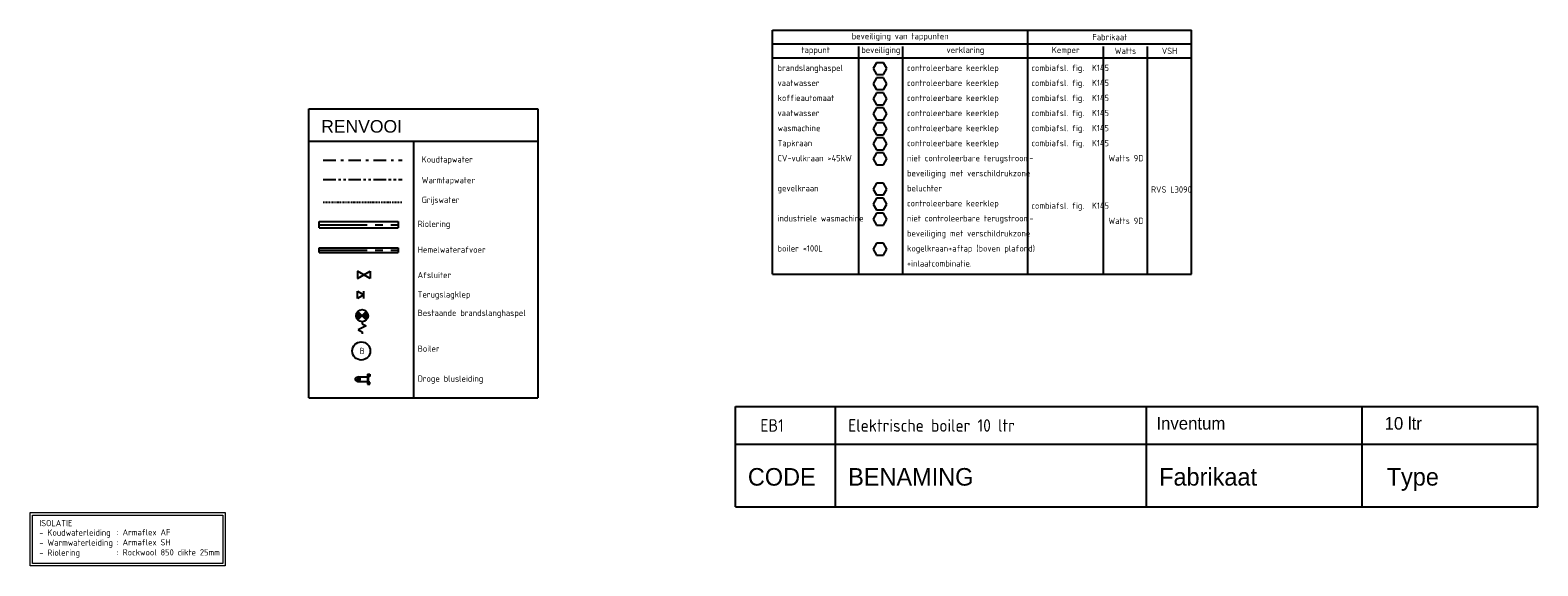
# Model space of a CAD drawing. Header units: millimetres. Extents: x -64206 to 10882, y -2915 to 43929.
# Tile 6 of 6: x -19178 to 10882, y 3512 to 14195. Entities that reach past the tile are written whole.
import ezdxf
from ezdxf.enums import TextEntityAlignment as Align

# ---------------------------------------------------------------- set-up
doc = ezdxf.new("R2010")
doc.units = ezdxf.units.MM
doc.header["$LTSCALE"] = 50
for name, pattern in [('2322109', [10, 5, -2, 1, -2]), ('2322110', [10, 5, -1, 1, -1, 1, -1]), ('CENTER2', [28.575, 19.05, -3.175, 3.175, -3.175]), ('KOUDWATERTAP', [1.1, 0.5, -0.25, 0.1, -0.25])]:
    doc.linetypes.add(name, pattern=pattern)
for name, color, linetype in [('Bestaande grijswater', 102, 'KOUDWATERTAP'), ('BESTEKCODES', 2, 'Continuous'), ('SANCODE$0$sancode', 2, 'Continuous'), ('WL521---_D', 112, 'Continuous'), ('WL521---_HARTLIJN', 7, 'Continuous'), ('WL524---_D', 192, 'Continuous'), ('WL524---_HARTLIJN', 7, 'Continuous'), ('WL531---', 132, 'Continuous'), ('WL532---', 12, 'Continuous'), ('WL532---_DBL', 220, 'Continuous'), ('WL561---', 10, 'Continuous'), ('WM524---', 2, 'Continuous'), ('WM531---', 2, 'Continuous'), ('WM570---_TOEVOER', 2, 'Continuous')]:
    doc.layers.add(name, color=color, linetype=linetype)
doc.styles.add('arial', font='ARIAL.TTF', dxfattribs={"height": 5})
doc.styles.add('BURO-018', font='ISO96.shx', dxfattribs={"height": 90})
doc.styles.add('BURO-025', font='ISO96.shx', dxfattribs={"height": 125})
doc.styles.add('SANCODE$0$BURO-025', font='BUROFONT.shx', dxfattribs={"height": 125})
doc.styles.add('SANCODE$0$BURO-035', font='BUROFONT.shx', dxfattribs={"height": 175})
doc.styles.get("Standard").update_dxf_attribs({"font": 'ARIAL.TTF'})

# ---------------------------------------------------------------- blocks, each defined once
blk = doc.blocks.new('3048311')
at = {"color": 0, "linetype": 'Continuous'}
for p, q in [((-2.5, 1.5), (0, 0)), ((-2.5, -1.5), (-2.5, 1.5)), ((0, 0), (-2.5, -1.5)), ((0, -1.5), (0, 1.5))]:
    blk.add_line(p, q, dxfattribs=at)
at = {"color": 0, "linetype": 'Continuous', "style": 'BURO-018', "flags": 1}
blk.add_attdef('CV_MATCODE', (0, 0), '', height=1.8, dxfattribs=at)
blk = doc.blocks.new('*U28')
at = {"color": 0, "ltscale": 10}
for p, q in [((0, 62), (1572, 62)), ((0, -62), (0, 62)), ((1572, 62), (1572, -62)), ((0, -62), (1572, -62))]:
    blk.add_line(p, q, dxfattribs=at)
at = {"layer": 'WL524---_HARTLIJN', "linetype": 'CENTER2'}
blk.add_line((0, 0), (1572, 0), dxfattribs=at)
at = {"layer": 'WL524---_D', "color": 1, "style": 'BURO-018'}
blk.add_attdef('POSNR', text='', height=90, dxfattribs=at).set_placement((0, 0), align=Align.MIDDLE)
blk = doc.blocks.new('3048301')
at = {"color": 0, "linetype": 'Continuous'}
for p, q in [((-2.5, 1.5), (2.5, -1.5)), ((-2.5, -1.5), (-2.5, 1.5)), ((2.5, 1.5), (-2.5, -1.5)), ((2.5, -1.5), (2.5, 1.5))]:
    blk.add_line(p, q, dxfattribs=at)
at = {"color": 0, "linetype": 'Continuous', "style": 'BURO-018', "flags": 1}
blk.add_attdef('CV_MATCODE', (0, 0), '', height=1.8, dxfattribs=at)
blk = doc.blocks.new('*U29')
at = {"color": 0, "ltscale": 10}
for p, q in [((0, 45), (1572, 45)), ((0, -45), (0, 45)), ((1572, 45), (1572, -45)), ((0, -45), (1572, -45))]:
    blk.add_line(p, q, dxfattribs=at)
at = {"layer": 'WL521---_HARTLIJN', "linetype": 'CENTER2'}
blk.add_line((0, 0), (1572, 0), dxfattribs=at)
at = {"layer": 'WL521---_D', "color": 1, "style": 'BURO-018'}
blk.add_attdef('POSNR', text='', height=90, dxfattribs=at).set_placement((0, 0), align=Align.MIDDLE)
blk = doc.blocks.new('23222206')
at = {"color": 0, "linetype": 'Continuous'}
for p, q in [((-1.06, -1.06), (1.06, 1.06)), ((-1.06, 1.06), (1.06, -1.06)), ((1.5, 0), (2, 0)), ((2, 0), (2.5, 1)), ((2.5, 1), (3.5, -1)), ((3.5, -1), (4, 0)), ((4, 0), (4.5, 0))]:
    blk.add_line(p, q, dxfattribs=at)
at = {"color": 0, "linetype": 'Continuous', "const_width": 1.5}
for points in [[(0.53, 0.53, 0.414214), (-0.53, 0.53, 1)], [(0.53, -0.53, -0.414214), (-0.53, -0.53, -1)]]:
    blk.add_lwpolyline(points, format="xyb", dxfattribs=at)
at = {"color": 0, "linetype": 'Continuous'}
blk.add_circle((0, 0), 1.5, dxfattribs=at)
at = {"color": 0, "linetype": 'Continuous', "style": 'BURO-018', "flags": 1}
blk.add_attdef('CV_MATCODE', (0, 0), '', height=1.8, dxfattribs=at)
blk = doc.blocks.new('BOILER')
for p, q in [((0.354, 0.354), (0.354, 0.354, 1)), ((-0.354, -0.354), (-0.354, -0.354, 1))]:
    blk.add_line(p, q)
for centre in [(0, 0), (0, 0, 1)]:
    blk.add_circle(centre, 0.5)
at = {"color": 0, "linetype": 'Continuous', "style": 'BURO-018', "flags": 1}
blk.add_attdef('CV_MATCODE', (0, 0), '', height=1.8, dxfattribs=at)
blk = doc.blocks.new('EA-beveiliging')
at = {"color": 3, "linetype": 'Continuous'}
for p, q in [((-1.37, 2.37), (-2.74, 0)), ((1.37, 2.37), (-1.37, 2.37)), ((2.74, 0), (1.37, 2.37)), ((-2.74, 0), (-1.37, -2.37)), ((-1.37, -2.37), (1.37, -2.37)), ((1.37, -2.37), (2.74, 0))]:
    blk.add_line(p, q, dxfattribs=at)
at = {"color": 0, "flags": 2}
blk.add_attdef('EA', text='', height=2.5, dxfattribs=at).set_placement((0, 0), align=Align.MIDDLE)
blk = doc.blocks.new('CA-beveiliging')
at = {"color": 3, "linetype": 'Continuous'}
for p, q in [((-1.37, 2.37), (-2.74, 0)), ((1.37, 2.37), (-1.37, 2.37)), ((2.74, 0), (1.37, 2.37)), ((-2.74, 0), (-1.37, -2.37)), ((-1.37, -2.37), (1.37, -2.37)), ((1.37, -2.37), (2.74, 0))]:
    blk.add_line(p, q, dxfattribs=at)
at = {"color": 0, "flags": 2}
blk.add_attdef('CA', text='', height=2.5, dxfattribs=at).set_placement((0, 0), align=Align.MIDDLE)
blk = doc.blocks.new('DA-beveiliging')
at = {"color": 3, "linetype": 'Continuous'}
for p, q in [((-1.37, 2.37), (-2.74, 0)), ((1.37, 2.37), (-1.37, 2.37)), ((2.74, 0), (1.37, 2.37)), ((-2.74, 0), (-1.37, -2.37)), ((-1.37, -2.37), (1.37, -2.37)), ((1.37, -2.37), (2.74, 0))]:
    blk.add_line(p, q, dxfattribs=at)
at = {"color": 0, "flags": 2}
blk.add_attdef('DA', text='', height=2.5, dxfattribs=at).set_placement((0, 0), align=Align.MIDDLE)

msp = doc.modelspace()

# ---------------------------------------------------------------- linework, layer by layer
at = {"color": 3}
for p, q in [((-13619, 6865), (-13619, 12629)), ((-13619, 12629), (-9059, 12629)), ((-9059, 12629), (-9059, 6865)), ((-13619, 11984), (-9059, 11984)), ((-11532, 11984), (-11532, 6865)), ((-13619, 6865), (-9059, 6865))]:
    msp.add_line(p, q, dxfattribs=at)
at = {"layer": 'Bestaande grijswater', "linetype": 'KOUDWATERTAP'}
msp.add_line((-13333, 10766), (-11761, 10766), dxfattribs=at)
at = {"layer": 'SANCODE$0$sancode'}
msp.add_line((-5118, 6687), (10882, 6687), dxfattribs=at)
at = {"layer": 'SANCODE$0$sancode', "color": 4}
for p, q in [((-5118, 4687), (-5118, 6687)), ((7382, 5937), (7382, 6687)), ((10882, 5937), (10882, 6687)), ((-5118, 5937), (10882, 5937)), ((7382, 4687), (7382, 5937)), ((10882, 4687), (10882, 5937)), ((-5118, 4687), (10882, 4687))]:
    msp.add_line(p, q, dxfattribs=at)
at = {"layer": 'SANCODE$0$sancode', "color": 1}
for p, q in [((-3118, 5937), (-3118, 6687)), ((3082, 4687), (3082, 6687)), ((-3118, 4687), (-3118, 5937))]:
    msp.add_line(p, q, dxfattribs=at)
at = {"layer": 'WL531---', "linetype": '2322109'}
msp.add_line((-13333, 11601), (-11761, 11601), dxfattribs=at)
at = {"layer": 'WL532---', "linetype": '2322110'}
msp.add_line((-13333, 11216), (-11761, 11216), dxfattribs=at)
at = {"layer": 'WL532---_DBL'}
for p, q in [((-12647, 7280), (-12455, 7280)), ((-12455, 7334), (-12455, 7135)), ((-12455, 7334), (-12405, 7334)), ((-12440, 7318), (-12440, 7152)), ((-12420, 7318), (-12440, 7318)), ((-12420, 7291), (-12420, 7318)), ((-12405, 7291), (-12420, 7291)), ((-12405, 7334), (-12405, 7291)), ((-12647, 7190), (-12455, 7190)), ((-12455, 7135), (-12405, 7135)), ((-12420, 7152), (-12440, 7152)), ((-12405, 7178), (-12420, 7178)), ((-12420, 7178), (-12420, 7152)), ((-12405, 7135), (-12405, 7178))]:
    msp.add_line(p, q, dxfattribs=at)
msp.add_circle((-12647, 7235), 45, dxfattribs=at)
for centre, radius, start, end in [((-12643, 7212), 22.9, 100.5087, 259.4913), ((-12648, 7257), 22.5, 272.4, 87.6)]:
    msp.add_arc(centre, radius, start, end, dxfattribs=at)
at = {"layer": 'WM531---', "color": 2, "linetype": 'Continuous'}
for p, q in [((-4380, 9330), (-4380, 14195)), ((-4380, 14195), (3980, 14195)), ((717, 9330), (717, 14195)), ((3980, 9330), (3980, 14195)), ((-4380, 13920), (3980, 13920)), ((-2655, 9330), (-2655, 13870)), ((-1780, 9330), (-1780, 13870)), ((2220, 9330), (2220, 13870)), ((3100, 9330), (3100, 13870)), ((-4380, 13645), (3980, 13645)), ((-4380, 9330), (3980, 9330))]:
    msp.add_line(p, q, dxfattribs=at)
at = {"layer": 'WM570---_TOEVOER', "lineweight": 0}
for points in [[(-19178, 4573), (-15288, 4573), (-15288, 3512), (-19178, 3512)], [(-19128, 4523), (-15338, 4523), (-15338, 3562), (-19128, 3562)]]:
    msp.add_lwpolyline(points, close=True, dxfattribs=at)

# ---------------------------------------------------------------- block references
at = {"xscale": 50, "yscale": 50, "zscale": 50}
for name, p in [('CA-beveiliging', (-2235, 11627)), ('DA-beveiliging', (-2235, 11027)), ('CA-beveiliging', (-2235, 10427))]:
    msp.add_blockref(name, p, dxfattribs=at)
at = {"layer": 'WL521---_D'}
msp.add_blockref('*U29', (-13413, 9807), dxfattribs=at)
at = {"layer": 'WL524---_D'}
msp.add_blockref('*U28', (-13413, 10315), dxfattribs=at)
at = {"layer": 'WL531---', "color": 2, "xscale": 50, "yscale": 50, "zscale": 50, "rotation": 180}
msp.add_blockref('3048301', (-12527, 9316), dxfattribs=at)
at = {"layer": 'WL531---', "color": 2, "linetype": '2322109', "xscale": 80, "yscale": 80, "zscale": 80, "rotation": 270}
msp.add_blockref('23222206', (-12561, 8501), dxfattribs=at)
at = {"layer": 'WL561---', "color": 2, "xscale": 50, "yscale": 50, "zscale": 50}
msp.add_blockref('3048311', (-12527, 8916), dxfattribs=at)
at = {"layer": 'WL561---', "linetype": '2322109', "xscale": 360, "yscale": 360, "zscale": 360}
msp.add_blockref('BOILER', (-12577, 7797), dxfattribs=at)
at = {"layer": 'WM531---', "color": 7, "linetype": '2322110', "xscale": 50, "yscale": 50, "zscale": 50}
for p in [(-2235, 13427), (-2235, 13127), (-2235, 12827), (-2235, 12527), (-2235, 12227), (-2235, 11927), (-2235, 10727), (-2235, 9827)]:
    msp.add_blockref('EA-beveiliging', p, dxfattribs=at)

# ---------------------------------------------------------------- texts
at = {"color": 3, "style": 'arial'}
msp.add_text('RENVOOI', height=250, dxfattribs=at).set_placement((-13375, 12151))
at = {"layer": 'BESTEKCODES', "style": 'BURO-025'}
for s, p in [('EB1', (-4618, 6187)), ('Elektrische boiler 10 ltr', (-2868, 6187))]:
    msp.add_text(s, height=250, dxfattribs=at).set_placement(p)
at = {"layer": 'SANCODE$0$sancode', "style": 'SANCODE$0$BURO-025'}
for s, p in [('Inventum', (3277, 6229)), ('10 ltr', (7827, 6229))]:
    msp.add_text(s, height=250, dxfattribs=at).set_placement(p)
at = {"layer": 'SANCODE$0$sancode', "color": 4, "style": 'SANCODE$0$BURO-035'}
for s, p in [('CODE', (-4868, 5112)), ('BENAMING', (-2868, 5112)), ('Fabrikaat', (3332, 5112)), ('Type', (7869, 5112))]:
    msp.add_text(s, height=350, dxfattribs=at).set_placement(p)
at = {"layer": 'WL561---', "linetype": '2322109', "style": 'BURO-025'}
msp.add_text('B', height=125, dxfattribs=at).set_placement((-12611, 7735))
at = {"layer": 'WM524---', "color": 2, "style": 'BURO-025'}
for s, p in [('Koudtapwater ', (-11372, 11555)), ('Warmtapwater ', (-11372, 11142)), ('Grijswater ', (-11372, 10749)), ('Riolering ', (-11452, 10269)), ('Hemelwaterafvoer', (-11452, 9755)), ('Afsluiter', (-11453, 9249)), ('Terugslagklep', (-11453, 8863)), ('Bestaande brandslanghaspel', (-11453, 8494)), ('Boiler', (-11453, 7781)), ('Droge blusleiding ', (-11453, 7183))]:
    msp.add_text(s, height=125, dxfattribs=at).set_placement(p)
at = {"layer": 'WM531---', "color": 2, "linetype": '2322110', "style": 'BURO-025'}
for s, p in [('beveiliging van tappunten', (-1831, 14057)), ('Fabrikaat', (2349, 14057))]:
    msp.add_text(s, height=125, dxfattribs=at).set_placement(p, align=Align.MIDDLE)
at = {"layer": 'WM531---', "color": 7, "linetype": '2322110', "style": 'BURO-025'}
for s, p in [('tappunt', (-3517, 13782)), ('beveiliging', (-2217, 13782)), ('verklaring', (-531, 13782)), ('Kemper', (1469, 13782)), ('Watts', (2660, 13782)), ('VSH', (3540, 13782))]:
    msp.add_text(s, height=125, dxfattribs=at).set_placement(p, align=Align.MIDDLE)
for s, p in [('brandslanghaspel', (-4276, 13380)), ('controleerbare keerklep', (-1696, 13380)), ('combiafsl. fig.  K145', (784, 13380)), ('vaatwasser', (-4276, 13080)), ('controleerbare keerklep', (-1696, 13080)), ('combiafsl. fig.  K145', (784, 13080)), ('koffieautomaat', (-4276, 12780)), ('controleerbare keerklep', (-1696, 12780)), ('combiafsl. fig.  K145', (784, 12780)), ('vaatwasser', (-4276, 12480)), ('controleerbare keerklep', (-1696, 12480)), ('combiafsl. fig.  K145', (784, 12480)), ('wasmachine', (-4276, 12180)), ('controleerbare keerklep', (-1696, 12180)), ('combiafsl. fig.  K145', (784, 12180)), ('Tapkraan', (-4276, 11880)), ('controleerbare keerklep', (-1696, 11880)), ('combiafsl. fig.  K145', (784, 11880)), ('CV-vulkraan >45kW', (-4276, 11580)), ('niet controleerbare terugstroom-', (-1696, 11580)), ('Watts 9D', (2320, 11580)), ('beveiliging met verschildrukzone', (-1696, 11280)), ('gevelkraan', (-4276, 10980)), ('beluchter', (-1696, 10980)), ('RVS L3090', (3170, 10955)), ('controleerbare keerklep', (-1696, 10680)), ('combiafsl. fig.  K145', (784, 10632)), ('industriele wasmachine', (-4276, 10380)), ('niet controleerbare terugstroom-', (-1696, 10380)), ('Watts 9D', (2320, 10330)), ('beveiliging met verschildrukzone', (-1696, 10080)), ('boiler <100L', (-4276, 9780)), ('kogelkraan+aftap (boven plafond)', (-1696, 9780)), ('+inlaatcombinatie.', (-1696, 9480))]:
    msp.add_text(s, height=125, dxfattribs=at).set_placement(p)
at = {"layer": 'WM570---_TOEVOER', "lineweight": 0, "style": 'BURO-025'}
for s, p in [('- Koudwaterleiding', (-18995, 4113)), ('ISOLATIE', (-18995, 4302)), (': Armaflex AF', (-17452, 4119)), ('- Warmwaterleiding', (-18995, 3913)), (': Armaflex SH', (-17452, 3919)), ('- Riolering', (-18995, 3713)), (': Rockwool 850 dikte 25mm', (-17452, 3719))]:
    msp.add_text(s, height=125, dxfattribs=at).set_placement(p)

doc.saveas('drawing.dxf')
